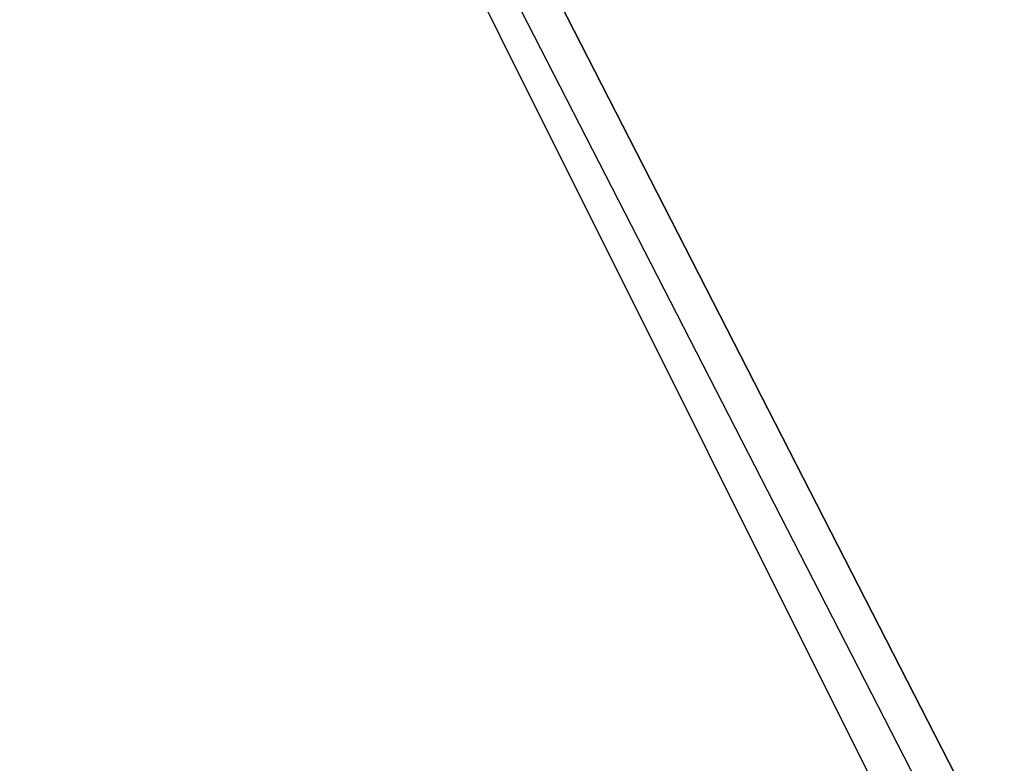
# Model space of a CAD drawing. Header units: feet. Extents: x -79 to 198, y -22 to 181.
# Tile 251 of 256: x 102.944 to 103.093, y 25.021 to 25.133. Entities that reach past the tile are written whole.
import ezdxf

# ---------------------------------------------------------------- set-up
doc = ezdxf.new("R2010")
doc.units = ezdxf.units.FT
doc.layers.add('A-LINEA', color=7, linetype='CONTINUOUS')

msp = doc.modelspace()

# ---------------------------------------------------------------- linework, layer by layer
at = {"layer": 'A-LINEA'}
for points in [[(102.8267, 25.5244), (102.5733, 25.3911), (102.8267, 24.8711), (103.0933, 25.0044), (102.8267, 25.5244)], [(102.5733, 25.3911), (102.8267, 25.5244), (103.0933, 25.0044), (102.84, 24.8711), (102.5733, 25.3911)], [(102.8267, 25.5244), (102.5733, 25.3911), (102.8267, 24.8711), (103.0933, 25.0044), (102.8267, 25.5244)], [(102.5733, 25.3911), (102.8267, 25.5244), (103.0933, 25.0044), (102.84, 24.8711), (102.5733, 25.3911)], [(102.8267, 25.5111), (102.5867, 25.3911), (102.8267, 24.8844), (103.08, 25.0044), (102.8267, 25.5111)], [(102.5867, 25.3911), (102.8267, 25.5111), (103.08, 25.0178), (102.84, 24.8844), (102.5867, 25.3911)], [(102.8267, 25.5111), (102.5867, 25.3911), (102.8267, 24.8844), (103.08, 25.0044), (102.8267, 25.5111)], [(102.5867, 25.3911), (102.8267, 25.5111), (103.08, 25.0178), (102.84, 24.8844), (102.5867, 25.3911)]]:
    msp.add_lwpolyline(points, dxfattribs=at)

doc.saveas('drawing.dxf')
